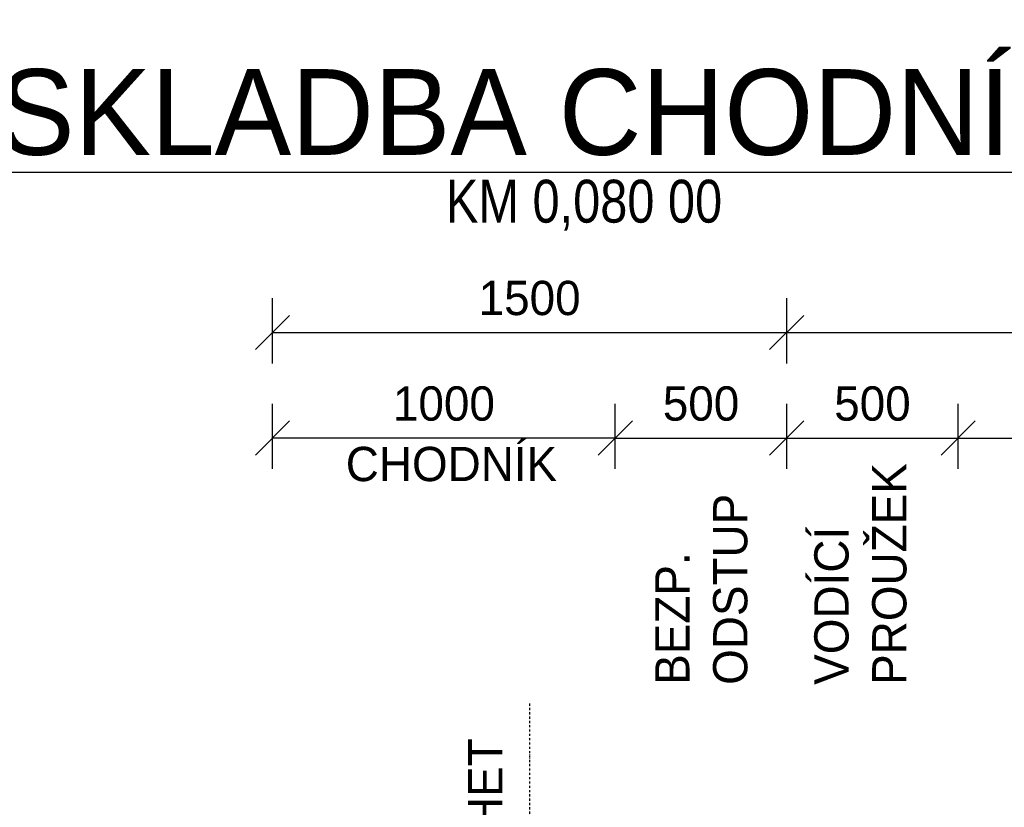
# Model space of a CAD drawing. Extents: x -824597 to -633530, y -1130799 to -1119490.
# Tile 6 of 10: x -730239 to -727367, y -1121786 to -1119490. Entities that reach past the tile are written whole.
import ezdxf
from ezdxf.enums import TextEntityAlignment as Align

# ---------------------------------------------------------------- set-up
doc = ezdxf.new("R2010")
doc.units = 0
doc.header["$LTSCALE"] = 250
doc.header["$MEASUREMENT"] = 0
doc.linetypes.add('DASHDOT', pattern=[1, 0.5, -0.25, 0, -0.25])
doc.layers.get('0').update_dxf_attribs({"linetype": 'CONTINUOUS'})
doc.layers.get('DEFPOINTS').update_dxf_attribs({"color": 249, "linetype": 'CONTINUOUS'})
doc.layers.add('_PIS_Osy', color=1, linetype='DASHDOT')
doc.layers.add('_PIS_Popis', color=130, linetype='CONTINUOUS')
doc.styles.add('ROMANS', font='wromans.shx', dxfattribs={"height": 100})
doc.styles.add('WROMANS', font='wromans.shx', dxfattribs={"height": 100})
doc.dimstyles.get("Standard").update_dxf_attribs({"dimscale": 50, "dimtxt": 100, "dimasz": 2, "dimexe": 2, "dimexo": 0, "dimgap": 2, "dimtad": 0, "dimdec": 0, "dimzin": 0, "dimdsep": 46, "dimtxsty": 'ROMANS', "dimblk1": 'OBLIQUE', "dimblk2": 'OBLIQUE', "dimsah": 1, "dimcen": 3, "dimadec": 0, "dimazin": 0, "dimtfac": 0.6666666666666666, "dimtdec": 0, "dimtix": 1, "dimtmove": 2, "dimatfit": 3, "dimldrblk": 'OBLIQUE', "dimfxl": 1, "dimtvp": 1, "dimtolj": 1, "dimtzin": 0, "dimarcsym": 0})

# ---------------------------------------------------------------- blocks, each defined once
blk = doc.blocks.new('_Oblique')
at = {"color": 0, "linetype": 'ByBlock', "lineweight": -2}
blk.add_line((-0.5, -0.5), (0.5, 0.5), dxfattribs=at)
blk = doc.blocks.new('*D5523')
at = {"layer": '_PIS_Popis', "color": 0, "lineweight": -2, "transparency": 16777216}
for p, q in [((-728001.3772895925, -1120799.789599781), (-728001.3772895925, -1120609.789599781)), ((-727501.3772911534, -1120799.789599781), (-727501.3772911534, -1120609.789599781)), ((-728001.3772895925, -1120709.789599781), (-727501.3772911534, -1120709.789599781))]:
    blk.add_line(p, q, dxfattribs=at)
at = {"layer": 'DEFPOINTS', "color": 0, "transparency": 16777216}
for p in [(-727501.3772911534, -1120709.789599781), (-728001.3772895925, -1124139.749556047), (-727501.3772911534, -1124129.749556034)]:
    blk.add_point(p, dxfattribs=at)
at = {"layer": '_PIS_Popis', "color": 0, "lineweight": -2, "transparency": 16777216, "xscale": 100, "yscale": 100, "zscale": 100, "rotation": 180}
blk.add_blockref('_Oblique', (-728001.3772895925, -1120709.789599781), dxfattribs=at)
at = {"layer": '_PIS_Popis', "color": 0, "lineweight": -2, "transparency": 16777216, "xscale": 100, "yscale": 100, "zscale": 100}
blk.add_blockref('_Oblique', (-727501.3772911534, -1120709.789599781), dxfattribs=at)
at = {"layer": '_PIS_Popis', "color": 0, "transparency": 16777216, "insert": (-727751.377290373, -1120609.789599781), "char_height": 100, "attachment_point": 5, "style": 'ROMANS'}
blk.add_mtext('\\A1;500', dxfattribs=at)
blk = doc.blocks.new('*D5524')
at = {"layer": '_PIS_Popis', "color": 0, "lineweight": -2, "transparency": 16777216}
for p, q in [((-727501.3772911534, -1120799.789599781), (-727501.3772911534, -1120609.789599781)), ((-724501.3772898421, -1120799.789599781), (-724501.3772898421, -1120609.789599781)), ((-727501.3772911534, -1120709.789599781), (-724501.3772898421, -1120709.789599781))]:
    blk.add_line(p, q, dxfattribs=at)
at = {"layer": 'DEFPOINTS', "color": 0, "transparency": 16777216}
for p in [(-724501.3772898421, -1120709.789599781), (-724501.3772898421, -1124045.837930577), (-727501.3772911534, -1124129.749556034)]:
    blk.add_point(p, dxfattribs=at)
at = {"layer": '_PIS_Popis', "color": 0, "lineweight": -2, "transparency": 16777216, "xscale": 100, "yscale": 100, "zscale": 100, "rotation": 180}
blk.add_blockref('_Oblique', (-727501.3772911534, -1120709.789599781), dxfattribs=at)
at = {"layer": '_PIS_Popis', "color": 0, "lineweight": -2, "transparency": 16777216, "xscale": 100, "yscale": 100, "zscale": 100}
blk.add_blockref('_Oblique', (-724501.3772898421, -1120709.789599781), dxfattribs=at)
at = {"layer": '_PIS_Popis', "color": 0, "transparency": 16777216, "insert": (-726001.3772904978, -1120609.789599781), "char_height": 100, "attachment_point": 5, "style": 'ROMANS'}
blk.add_mtext('\\A1;3000', dxfattribs=at)
blk = doc.blocks.new('_Open30')
at = {"color": 0, "linetype": 'ByBlock', "lineweight": -2}
for p, q in [((-1, 0.26794919), (0, 0)), ((0, 0), (-1, -0.26794919)), ((0, 0), (-1, 0))]:
    blk.add_line(p, q, dxfattribs=at)
blk = doc.blocks.new('*D5525')
at = {"layer": '_PIS_Popis', "color": 0, "lineweight": -2, "transparency": 16777216}
for p, q in [((-728001.3772895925, -1120492.093338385), (-728001.3772895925, -1120302.093338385)), ((-728001.3772895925, -1120402.093338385), (-724601.3772898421, -1120402.093338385))]:
    blk.add_line(p, q, dxfattribs=at)
at = {"layer": 'DEFPOINTS', "color": 0, "transparency": 16777216}
for p in [(-724501.3772898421, -1120402.093338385), (-724501.3772898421, -1124045.837930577), (-728001.3772895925, -1124139.749556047)]:
    blk.add_point(p, dxfattribs=at)
at = {"layer": '_PIS_Popis', "color": 0, "lineweight": -2, "transparency": 16777216, "xscale": 100, "yscale": 100, "zscale": 100, "rotation": 180}
blk.add_blockref('_Oblique', (-728001.3772895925, -1120402.093338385), dxfattribs=at)
at = {"layer": '_PIS_Popis', "color": 0, "lineweight": -2, "transparency": 16777216, "xscale": 100, "yscale": 100, "zscale": 100}
blk.add_blockref('_Open30', (-724501.3772898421, -1120402.093338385), dxfattribs=at)
at = {"layer": '_PIS_Popis', "color": 0, "transparency": 16777216, "insert": (-726301.3772897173, -1120302.093338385), "char_height": 100, "attachment_point": 5, "style": 'ROMANS'}
blk.add_mtext('\\A1;7000', dxfattribs=at)
blk = doc.blocks.new('*D5527')
at = {"layer": '_PIS_Popis', "color": 0, "lineweight": -2, "transparency": 16777216}
for p, q in [((-728501.3772910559, -1120799.789599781), (-728501.3772910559, -1120609.789599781)), ((-728001.377289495, -1120799.789599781), (-728001.377289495, -1120609.789599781)), ((-728501.3772910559, -1120709.789599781), (-728001.377289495, -1120709.789599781))]:
    blk.add_line(p, q, dxfattribs=at)
at = {"layer": 'DEFPOINTS', "color": 0, "transparency": 16777216}
for p in [(-728001.377289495, -1120709.789599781), (-728501.3772910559, -1123982.749556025), (-728001.377289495, -1124139.749556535)]:
    blk.add_point(p, dxfattribs=at)
at = {"layer": '_PIS_Popis', "color": 0, "lineweight": -2, "transparency": 16777216, "xscale": 100, "yscale": 100, "zscale": 100, "rotation": 180}
blk.add_blockref('_Oblique', (-728501.3772910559, -1120709.789599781), dxfattribs=at)
at = {"layer": '_PIS_Popis', "color": 0, "lineweight": -2, "transparency": 16777216, "xscale": 100, "yscale": 100, "zscale": 100}
blk.add_blockref('_Oblique', (-728001.377289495, -1120709.789599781), dxfattribs=at)
at = {"layer": '_PIS_Popis', "color": 0, "transparency": 16777216, "insert": (-728251.3772902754, -1120609.789599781), "char_height": 100, "attachment_point": 5, "style": 'ROMANS'}
blk.add_mtext('\\A1;500', dxfattribs=at)
blk = doc.blocks.new('*D5528')
at = {"layer": '_PIS_Popis', "color": 0, "lineweight": -2, "transparency": 16777216}
for p, q in [((-729501.3772901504, -1120799.789599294), (-729501.3772901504, -1120609.789599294)), ((-728501.3772911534, -1120799.789599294), (-728501.3772911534, -1120609.789599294)), ((-728501.3772911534, -1120709.789599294), (-729501.3772901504, -1120709.789599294))]:
    blk.add_line(p, q, dxfattribs=at)
at = {"layer": 'DEFPOINTS', "color": 0, "transparency": 16777216}
for p in [(-729501.3772901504, -1120709.789599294), (-729501.3772901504, -1123962.749555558), (-728501.3772911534, -1123982.749555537)]:
    blk.add_point(p, dxfattribs=at)
at = {"layer": '_PIS_Popis', "color": 0, "lineweight": -2, "transparency": 16777216, "xscale": 100, "yscale": 100, "zscale": 100, "rotation": 180}
blk.add_blockref('_Oblique', (-729501.3772901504, -1120709.789599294), dxfattribs=at)
at = {"layer": '_PIS_Popis', "color": 0, "lineweight": -2, "transparency": 16777216, "xscale": 100, "yscale": 100, "zscale": 100}
blk.add_blockref('_Oblique', (-728501.3772911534, -1120709.789599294), dxfattribs=at)
at = {"layer": '_PIS_Popis', "color": 0, "transparency": 16777216, "insert": (-729001.3772906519, -1120609.789599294), "char_height": 100, "attachment_point": 5, "style": 'ROMANS'}
blk.add_mtext('\\A1;1000', dxfattribs=at)
blk = doc.blocks.new('*D5530')
at = {"layer": '_PIS_Popis', "color": 0, "lineweight": -2, "transparency": 16777216}
for p, q in [((-729501.3772901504, -1120492.093338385), (-729501.3772901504, -1120302.093338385)), ((-728001.3772895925, -1120492.093338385), (-728001.3772895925, -1120302.093338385)), ((-729501.3772901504, -1120402.093338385), (-728001.3772895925, -1120402.093338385))]:
    blk.add_line(p, q, dxfattribs=at)
at = {"layer": 'DEFPOINTS', "color": 0, "transparency": 16777216}
for p in [(-728001.3772895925, -1120402.093338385), (-729501.3772901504, -1123962.749555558), (-728001.3772895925, -1124139.749556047)]:
    blk.add_point(p, dxfattribs=at)
at = {"layer": '_PIS_Popis', "color": 0, "lineweight": -2, "transparency": 16777216, "xscale": 100, "yscale": 100, "zscale": 100, "rotation": 180}
blk.add_blockref('_Oblique', (-729501.3772901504, -1120402.093338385), dxfattribs=at)
at = {"layer": '_PIS_Popis', "color": 0, "lineweight": -2, "transparency": 16777216, "xscale": 100, "yscale": 100, "zscale": 100}
blk.add_blockref('_Oblique', (-728001.3772895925, -1120402.093338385), dxfattribs=at)
at = {"layer": '_PIS_Popis', "color": 0, "transparency": 16777216, "insert": (-728751.3772898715, -1120302.093338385), "char_height": 100, "attachment_point": 5, "style": 'ROMANS'}
blk.add_mtext('\\A1;1500', dxfattribs=at)

msp = doc.modelspace()

# ---------------------------------------------------------------- linework, layer by layer
at = {"layer": '_PIS_Osy', "ltscale": 0.05}
msp.add_line((-728751.3772898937, -1121483.840919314), (-728751.3772898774, -1123468.567467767), dxfattribs=at)

# ---------------------------------------------------------------- texts
at = {"layer": '_PIS_Popis', "color": 3, "style": 'ROMANS'}
msp.add_text('%%USKLADBA CHODNÍKU', height=250, dxfattribs=at).set_placement((-728592.6438761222, -1119728.422472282), align=Align.MIDDLE)
at = {"layer": '_PIS_Popis', "color": 2, "style": 'ROMANS', "width": 0.85}
msp.add_text('KM 0,080 00', height=125, dxfattribs=at).set_placement((-728592.6438761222, -1120029.978585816), align=Align.MIDDLE)
at = {"layer": '_PIS_Popis', "style": 'WROMANS'}
msp.add_text('CHODNÍK', height=99.99999999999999, dxfattribs=at).set_placement((-729287.673471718, -1120835.406719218))
at = {"layer": '_PIS_Popis'}
for s, style, p in [('PROUŽEK', 'WROMANS', (-727652.2462337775, -1121429.367184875)), ('ODSTUP', 'WROMANS', (-728116.1971098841, -1121429.367184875)), ('VODÍCÍ', 'WROMANS', (-727820.9839560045, -1121429.201631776)), ('BEZP.', 'WROMANS', (-728284.9348321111, -1121429.201631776)), ('UMÍSTĚNÍ ŠACHET', 'ROMANS', (-728830.8418506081, -1122803.446306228))]:
    msp.add_text(s, height=99.99999999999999, rotation=90, dxfattribs=dict(at, style=style)).set_placement(p)

# ---------------------------------------------------------------- dimensions: what is measured, and where the dimension line sits
for base, p1, p2, picture, middle in [((-728001.3772895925, -1120402.093338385), (-729501.3772901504, -1123962.749555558), (-728001.3772895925, -1124139.749556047), '*D5530', (-728751.3772898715, -1120302.093338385)), ((-729501.3772901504, -1120709.789599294), (-728501.3772911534, -1123982.749555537), (-729501.3772901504, -1123962.749555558), '*D5528', (-729001.3772906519, -1120609.789599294)), ((-728001.377289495, -1120709.789599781), (-728501.3772910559, -1123982.749556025), (-728001.377289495, -1124139.749556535), '*D5527', (-728251.3772902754, -1120609.789599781)), ((-727501.3772911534, -1120709.789599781), (-728001.3772895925, -1124139.749556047), (-727501.3772911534, -1124129.749556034), '*D5523', (-727751.377290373, -1120609.789599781)), ((-724501.3772898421, -1120709.789599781), (-727501.3772911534, -1124129.749556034), (-724501.3772898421, -1124045.837930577), '*D5524', (-726001.3772904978, -1120609.789599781))]:
    dim = msp.add_linear_dim(base=base, p1=p1, p2=p2, dimstyle='Standard', override={"dimfxl": 1.8, "dimfxlon": 1}, dxfattribs=at)
    dim.commit()
    dim.dimension.update_dxf_attribs({"geometry": picture, "text_midpoint": middle})
dim = msp.add_linear_dim(base=(-724501.3772898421, -1120402.093338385), p1=(-728001.3772895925, -1124139.749556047), p2=(-724501.3772898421, -1124045.837930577), text='7000', dimstyle='Standard', override={"dimblk2": 'Open30', "dimse2": 1, "dimfxl": 1.8, "dimfxlon": 1}, dxfattribs=at)
dim.commit()
dim.dimension.update_dxf_attribs({"geometry": '*D5525', "text_midpoint": (-726301.3772897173, -1120302.093338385)})

doc.saveas('drawing.dxf')
